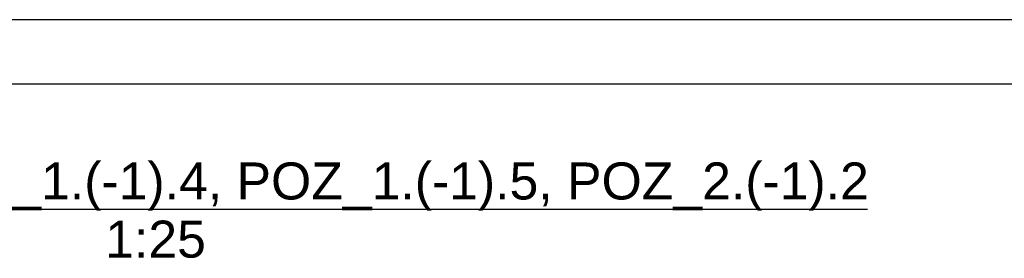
# Model space of a CAD drawing. Header units: millimetres. Extents: x 0 to 5940, y 0 to 2970.
# Tile 8 of 12: x 740 to 1502, y 2785 to 2970. Entities that reach past the tile are written whole.
import ezdxf

# ---------------------------------------------------------------- set-up
doc = ezdxf.new("R2010")
doc.units = ezdxf.units.MM
doc.styles.add('Arial', font='ARIAL.TTF', dxfattribs={"height": 0.2})

# ---------------------------------------------------------------- blocks, each defined once
blk = doc.blocks.new('Unknown-2298634-1268')
at = {"color": 7, "linetype": 'Continuous'}
for p, q in [((5940, 2970), (0, 2970)), ((5890, 2920), (50, 2920))]:
    blk.add_line(p, q, dxfattribs=at)
blk = doc.blocks.new('Unknown-2298634-11 - 1292')
at = {"color": 96, "linetype": 'Continuous'}
blk.add_line((293.97, 2823.39), (1396.12, 2823.39), dxfattribs=at)
at = {"color": 0, "linetype": 'Continuous'}
for points in [[(1396.12, 2830.89), (1396.12, 2860.89), (293.97, 2860.89), (293.97, 2830.89)], [(883.96, 2785.89), (883.96, 2815.89), (806.14, 2815.89), (806.14, 2785.89)]]:
    blk.add_wipeout(points, dxfattribs=at)
at = {"color": 7, "linetype": 'Continuous', "style": 'Arial'}
for s, height, p in [('AKSONOMETRIA - POZ_1.(-1).4, POZ_1.(-1).5, POZ_2.(-1).2', 28.6523, (293.97, 2830.89)), ('1:25', 28.652, (806.14, 2785.89))]:
    blk.add_text(s, height=height, dxfattribs=at).set_placement(p)

msp = doc.modelspace()

# ---------------------------------------------------------------- block references
msp.add_blockref('Unknown-2298634-1268', (0, 0))

# ---------------------------------------------------------------- next in the draw order: block references
msp.add_blockref('Unknown-2298634-11 - 1292', (0, 0))

doc.saveas('drawing.dxf')
